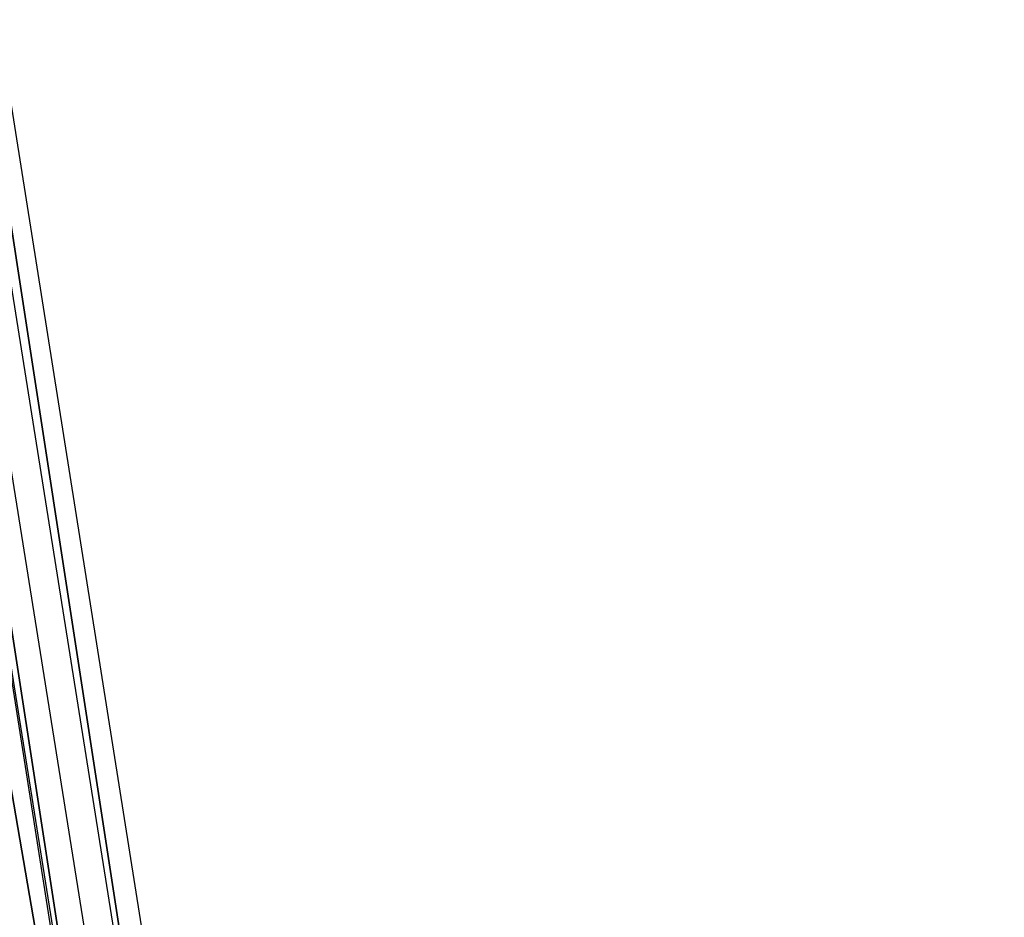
# Model space of a CAD drawing. Header units: inches. Extents: x -178 to 150, y -10 to 226.
# Tile 186 of 256: x -29.881 to -29.149, y 185.022 to 185.689. Entities that reach past the tile are written whole.
import ezdxf

# ---------------------------------------------------------------- set-up
doc = ezdxf.new("R2010")
doc.units = ezdxf.units.IN
doc.header["$MEASUREMENT"] = 0
doc.layers.add('A-FURN', color=7, linetype='Continuous')
doc.layers.add('CET color Grey77', color=7, linetype='Continuous', true_color=0xc2c4c3)

# ---------------------------------------------------------------- blocks, each defined once
blk = doc.blocks.new('*C13')
at = {"layer": 'CET color Grey77', "linetype": 'Continuous'}
mesh = blk.add_polyface(dxfattribs=at)
corners = [(-7.621652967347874, 17.02845565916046, 21.38214552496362), (-7.593854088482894, 16.93387787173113, 21.36507372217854), (-8.169051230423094, 16.56099801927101, 22.65224071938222), (-8.196005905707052, 16.65756223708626, 22.65904128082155), (-8.261026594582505, 17.55749733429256, 28.36993125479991), (-8.391068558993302, 16.76714913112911, 25.87853923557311), (-8.365531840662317, 16.67152943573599, 25.89515813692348), (-8.238478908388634, 17.46380657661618, 28.40020290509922), (-8.289109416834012, 16.58215532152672, 24.19576635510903), (-8.262568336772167, 16.48588678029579, 24.19576635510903), (-6.525271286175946, 17.4549315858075, 21.38214552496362), (-4.678649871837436, 18.08616120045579, 20.10524742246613), (-7.047300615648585, 17.39935377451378, 20.10524742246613), (-5.487799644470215, 18.24430476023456, 28.3699265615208), (-6.893940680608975, 17.24480995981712, 25.87853923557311), (-7.052193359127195, 17.13196241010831, 25.31761494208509), (-7.126497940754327, 17.07029976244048, 24.7566883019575), (-7.196780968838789, 16.99017727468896, 24.19576400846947), (-2.714577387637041, 18.67430181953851, 28.3699265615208), (-7.169809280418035, 17.01531213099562, 23.6835230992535), (-7.14283935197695, 17.04044698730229, 23.17128219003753), (-7.017563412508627, 17.08403464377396, 22.65904128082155), (-7.018656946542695, 17.30675889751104, 20.07790907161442), (-6.853466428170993, 17.20766617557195, 22.23340779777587), (-6.689368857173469, 17.33129888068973, 21.80777666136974), (-2.703247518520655, 17.74923186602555, 23.17128219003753), (-2.692902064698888, 17.77436906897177, 22.65904128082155), (-2.723938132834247, 17.69895980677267, 24.19576400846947), (-2.713592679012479, 17.72409700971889, 23.6835230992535), (-2.746594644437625, 17.82228862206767, 25.31761494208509), (-2.735266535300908, 17.76062480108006, 24.7566883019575), (-2.629085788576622, 17.89800177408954, 22.23340779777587), (-2.565269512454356, 18.02163330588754, 21.80777666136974)]
mesh.append_faces([[corners[k] for k in face] for face in [(0, 1, 2, 0), (2, 3, 0, 2), (4, 5, 6, 4), (6, 7, 4, 6), (5, 8, 9, 5), (9, 6, 5, 9), (9, 8, 3, 9), (3, 2, 9, 3), (10, 11, 12, 10), (12, 0, 10, 12), (13, 14, 5, 13), (5, 4, 13, 5), (5, 14, 15, 5), (5, 15, 16, 5), (5, 16, 17, 5), (5, 17, 8, 5), (14, 13, 18, 14), (8, 17, 19, 8), (8, 19, 20, 8), (8, 20, 21, 8), (8, 21, 3, 8), (12, 22, 1, 12), (1, 0, 12, 1), (0, 3, 21, 0), (0, 21, 23, 0), (25, 26, 21, 25), (21, 20, 25, 21), (19, 17, 27, 19), (27, 28, 19, 27), (29, 30, 16, 29), (16, 15, 29, 16), (31, 32, 24, 31), (24, 23, 31, 24)]])
mesh.append_faces([[corners[k] for k in face] for face in [(0, 24, 10, 0)]], dxfattribs={"vtx0": -1, "vtx3": -1})
mesh.append_faces([[corners[k] for k in face] for face in [(0, 23, 24, 0)]], dxfattribs={"vtx2": -1})
blk = doc.blocks.new('*C7')
at = {"layer": 'A-FURN', "linetype": 'Continuous', "rotation": 89.99999999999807}
blk.add_blockref('*C13', (-12.66284516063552, 191.347972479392), dxfattribs=at)

msp = doc.modelspace()

# ---------------------------------------------------------------- block references
at = {"layer": 'A-FURN', "linetype": 'Continuous'}
msp.add_blockref('*C7', (0, 0), dxfattribs=at)

doc.saveas('drawing.dxf')
